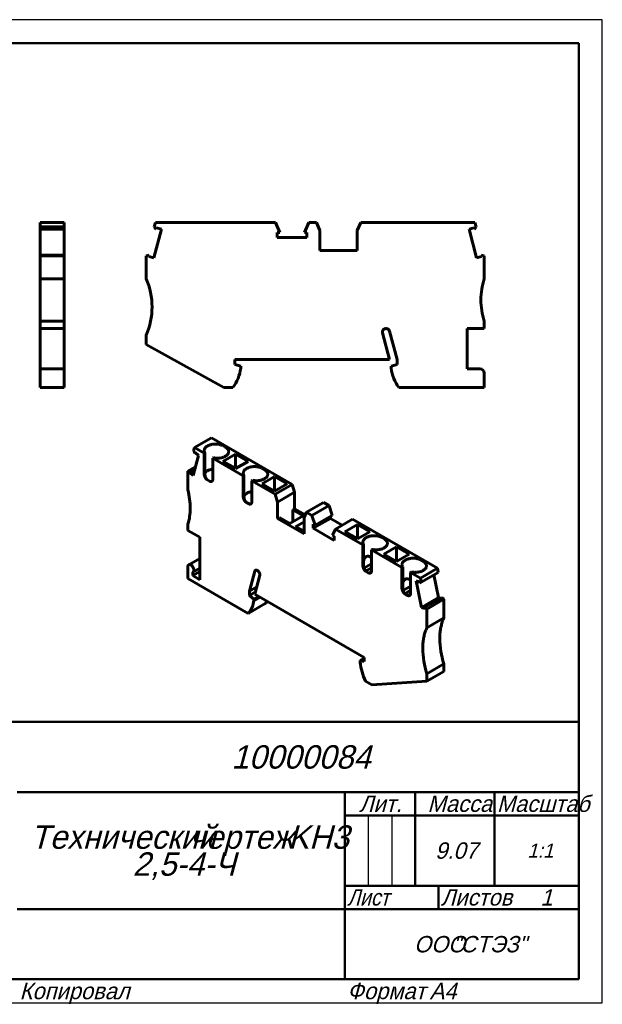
# Model space of a CAD drawing. Header units: millimetres. Extents: x 0 to 297, y 0 to 210.
# Tile 2 of 2: x 173 to 297, y 0 to 210. Entities that reach past the tile are written whole.
import ezdxf

# ---------------------------------------------------------------- set-up
doc = ezdxf.new("R2010")
doc.units = ezdxf.units.MM
doc.styles.add('TextStyle_2', font='T-FLEX Type A.TTF', dxfattribs={"oblique": 15, "height": 3.5})
doc.styles.add('TextStyle_4', font='T-FLEX Type A.TTF', dxfattribs={"width": 0.883061, "oblique": 15, "height": 3.5})
doc.styles.add('TextStyle_6', font='T-FLEX Type A.TTF', dxfattribs={"width": 0.98844, "oblique": 15, "height": 3.5})
doc.styles.add('TextStyle_7', font='T-FLEX Type A.TTF', dxfattribs={"oblique": 15, "height": 5})
doc.styles.add('TextStyle_8', font='T-FLEX Type A.TTF', dxfattribs={"oblique": 15, "height": 3})
doc.styles.add('TextStyle_9', font='T-FLEX Type A.TTF', dxfattribs={"oblique": 15, "height": 3.5})

# ---------------------------------------------------------------- blocks, each defined once
blk = doc.blocks.new('_FR1Страница_1')
at = {"color": 7, "linetype": 'Continuous', "lineweight": 25}
for p, q in [((297, 210), (0, 210)), ((297, 0), (297, 210)), ((247, 40), (247, 25)), ((252, 40), (252, 25)), ((242, 20), (292, 20)), ((262, 20), (262, 20)), ((0, 0), (297, 0))]:
    blk.add_line(p, q, dxfattribs=at)
at = {"color": 7, "linetype": 'Continuous', "lineweight": 50}
for p, q in [((20, 205), (292, 205)), ((292, 205), (292, 5)), ((107, 60), (292, 60)), ((172, 45), (292, 45)), ((242, 45), (242, 5)), ((257, 45), (257, 25)), ((274, 45), (274, 25)), ((242, 40), (292, 40)), ((242, 25), (292, 25)), ((262, 25), (262, 20)), ((172, 20), (292, 20)), ((292, 5), (20, 5))]:
    blk.add_line(p, q, dxfattribs=at)
at = {"color": 7, "oblique": 15}
for s, height, style, p in [('10000084', 5, 'TextStyle_7', (217.77, 50)), ('Лит.', 3.5, 'TextStyle_2', (245.03, 40.76)), ('Масса', 3.5, 'TextStyle_2', (259.65, 40.76)), ('Технический', 5, 'TextStyle_7', (174.83, 32.88)), ('KH3', 5, 'TextStyle_7', (229.88, 32.88)), ('чертеж', 5, 'TextStyle_7', (208.79, 32.88)), ('9.07', 3.5, 'TextStyle_2', (261.28, 30.75)), ('1:1', 3, 'TextStyle_8', (280.99, 31)), ('2,5-4-Ч', 5, 'TextStyle_7', (196.68, 27.12)), ('Листов', 3.5, 'TextStyle_2', (262.5, 20.75)), ('1', 3.5, 'TextStyle_9', (283.78, 20.75)), ('ООО', 3.5, 'TextStyle_2', (256.78, 10.75)), ('"СТЭЗ"', 3.5, 'TextStyle_2', (265.03, 10.75)), ('Копировал', 3.5, 'TextStyle_2', (172.5, 0.75)), ('Формат', 3.5, 'TextStyle_2', (242.5, 0.75)), ('A4', 3.5, 'TextStyle_2', (260.12, 0.75))]:
    blk.add_text(s, height=height, dxfattribs=dict(at, style=style)).set_placement(p)
for s, style, width, p in [('Масштаб', 'TextStyle_6', 0.98844, (274.5, 40.76)), ('Лист', 'TextStyle_4', 0.883061, (242.5, 20.75))]:
    blk.add_text(s, height=3.5, dxfattribs=dict(at, style=style, width=width)).set_placement(p)
blk = doc.blocks.new('Страница_1')
at = {"color": 7, "linetype": 'Continuous', "lineweight": 60}
for p, q in [((176.911, 166.677), (182.061, 166.677)), ((176.911, 166.677), (176.911, 165.714)), ((182.061, 166.677), (182.061, 165.714)), ((201.52, 166.677), (201.263, 165.714)), ((201.52, 166.677), (227.151, 166.677)), ((228.076, 164.572), (227.151, 166.677)), ((234.27, 166.677), (233.345, 164.572)), ((234.27, 166.677), (235.942, 166.677)), ((235.942, 166.677), (236.66, 164.977)), ((244.66, 164.977), (245.379, 166.677)), ((269.8, 166.677), (245.379, 166.677)), ((269.8, 166.677), (270.058, 165.714)), ((176.911, 165.714), (182.061, 165.714)), ((176.911, 165.281), (176.911, 165.714)), ((182.061, 165.281), (176.911, 165.281)), ((176.911, 165.268), (176.911, 165.279)), ((182.061, 165.268), (176.911, 165.268)), ((176.911, 159.7), (176.911, 165.268)), ((182.061, 165.281), (182.061, 165.714)), ((182.061, 165.279), (182.061, 165.268)), ((182.061, 159.7), (182.061, 165.268)), ((201.162, 159.158), (202.799, 165.268)), ((201.695, 165.281), (201.263, 165.714)), ((201.695, 165.281), (201.766, 165.544)), ((201.766, 165.544), (202.799, 165.268)), ((228.076, 164.572), (227.548, 164.572)), ((227.548, 164.572), (227.548, 163.502)), ((233.873, 164.572), (233.345, 164.572)), ((233.873, 163.502), (233.873, 164.572)), ((236.66, 160.677), (236.66, 164.977)), ((244.66, 164.977), (244.66, 160.677)), ((268.521, 165.268), (269.555, 165.544)), ((270.158, 159.158), (268.521, 165.268)), ((269.555, 165.544), (269.625, 165.281)), ((269.625, 165.281), (270.058, 165.714)), ((227.548, 163.502), (233.873, 163.502)), ((236.66, 160.677), (244.66, 160.677)), ((176.911, 159.698), (182.061, 159.698)), ((176.911, 159.698), (176.911, 159.527)), ((176.911, 154.627), (176.911, 159.527)), ((182.061, 159.527), (176.911, 159.527)), ((182.061, 159.698), (182.061, 159.527)), ((182.061, 154.627), (182.061, 159.527)), ((200.199, 159.698), (199.56, 159.527)), ((199.56, 159.527), (199.56, 154.627)), ((200.129, 159.435), (200.199, 159.698)), ((201.162, 159.158), (200.129, 159.435)), ((271.192, 159.435), (270.158, 159.158)), ((271.121, 159.698), (271.192, 159.435)), ((271.121, 159.698), (271.76, 159.527)), ((271.76, 154.627), (271.76, 159.527)), ((182.061, 154.627), (176.911, 154.627)), ((176.911, 150.127), (176.911, 154.627)), ((182.061, 150.127), (182.061, 154.627)), ((176.911, 145.627), (176.911, 150.127)), ((182.061, 145.627), (182.061, 150.127)), ((176.911, 145.627), (182.061, 145.627)), ((176.911, 144.027), (176.911, 145.627)), ((182.061, 144.027), (182.061, 145.627)), ((271.76, 144.027), (271.76, 145.627)), ((176.911, 135.427), (176.911, 144.027)), ((176.911, 144.027), (182.061, 144.027)), ((182.061, 135.429), (182.061, 144.027)), ((251.56, 137.427), (250.032, 143.131)), ((253.16, 137.427), (251.551, 143.434)), ((268.16, 135.427), (268.16, 144.027)), ((268.16, 144.027), (271.76, 144.027)), ((199.56, 142.627), (199.56, 140.627)), ((199.56, 140.627), (216.143, 131.427)), ((218.46, 137.427), (251.56, 137.427)), ((218.46, 136.327), (218.46, 137.427)), ((253.16, 137.427), (253.16, 136.327)), ((176.911, 134.527), (176.911, 135.427)), ((177.911, 135.427), (176.911, 135.427)), ((182.061, 135.427), (177.912, 135.427)), ((182.061, 135.427), (182.061, 134.527)), ((219.76, 135.979), (218.46, 136.327)), ((219.76, 135.527), (219.76, 135.979)), ((253.16, 136.327), (251.86, 135.979)), ((251.86, 135.979), (251.86, 135.527)), ((268.16, 135.427), (270.86, 135.427)), ((176.911, 131.427), (176.911, 134.527)), ((182.061, 131.427), (182.061, 134.527)), ((271.76, 131.427), (271.76, 134.527)), ((182.061, 131.427), (176.911, 131.427)), ((216.143, 131.427), (218.101, 131.427)), ((253.519, 131.427), (271.76, 131.427)), ((213.496, 120.701), (209.854, 118.599)), ((213.496, 120.701), (230.764, 110.731)), ((209.854, 118.599), (209.672, 117.918)), ((209.978, 117.388), (209.672, 117.918)), ((209.854, 118.599), (211.951, 117.388)), ((216.476, 118.695), (216.052, 118.94)), ((209.601, 112.606), (210.759, 116.926)), ((209.978, 117.388), (210.028, 117.574)), ((209.978, 117.388), (210.135, 117.479)), ((210.028, 117.574), (210.759, 116.926)), ((212.105, 117.477), (211.951, 117.388)), ((211.951, 112.897), (211.951, 117.388)), ((212.105, 112.987), (212.105, 117.477)), ((213.789, 116.327), (213.944, 116.416)), ((213.789, 116.327), (213.789, 111.836)), ((213.789, 116.327), (220.295, 112.571)), ((218.651, 117.194), (215.964, 115.643)), ((221.338, 115.643), (218.651, 117.194)), ((218.651, 117.194), (218.651, 114.092)), ((208.468, 113.561), (210.111, 114.509)), ((209.94, 113.872), (208.87, 113.254)), ((209.99, 114.058), (208.92, 113.44)), ((215.964, 115.643), (218.651, 114.092)), ((218.651, 114.092), (221.338, 115.643)), ((224.82, 113.877), (224.396, 114.122)), ((208.92, 113.44), (208.468, 113.561)), ((208.468, 109.56), (208.468, 113.561)), ((208.87, 113.254), (208.92, 113.44)), ((209.601, 112.606), (208.87, 113.254)), ((213.082, 111.428), (212.658, 111.673)), ((220.449, 112.66), (220.295, 112.571)), ((220.295, 108.08), (220.295, 112.571)), ((220.449, 108.169), (220.449, 112.66)), ((222.133, 111.509), (222.287, 111.599)), ((222.133, 111.509), (227.123, 108.629)), ((222.133, 111.509), (222.133, 107.019)), ((226.994, 112.377), (224.307, 110.826)), ((229.681, 110.826), (226.994, 112.377)), ((226.994, 112.377), (226.994, 109.274)), ((224.307, 110.826), (226.994, 109.274)), ((226.994, 109.274), (229.681, 110.826)), ((230.764, 110.731), (227.123, 108.629)), ((231.272, 109.05), (230.764, 110.731)), ((227.631, 106.947), (227.123, 108.629)), ((227.631, 106.947), (231.272, 109.05)), ((231.272, 109.05), (231.272, 105.539)), ((221.426, 106.61), (221.002, 106.855)), ((227.631, 106.947), (227.631, 103.436)), ((230.866, 105.304), (231.272, 105.539)), ((230.866, 105.304), (230.866, 102.732)), ((233.093, 104.018), (230.866, 105.304)), ((233.542, 104.229), (231.272, 105.539)), ((233.796, 104.776), (237.437, 106.878)), ((234.978, 104.093), (238.62, 106.196)), ((238.62, 106.196), (237.437, 106.878)), ((238.62, 106.196), (239.274, 104.1)), ((227.631, 103.436), (228.037, 103.671)), ((233.288, 100.17), (227.631, 103.436)), ((230.265, 102.385), (228.037, 103.671)), ((233.093, 104.018), (230.265, 102.385)), ((233.796, 104.776), (233.288, 103.681)), ((233.288, 100.17), (233.288, 103.681)), ((234.978, 104.093), (233.796, 104.776)), ((234.978, 104.093), (235.632, 101.997)), ((238.9, 103.441), (235.259, 101.339)), ((239.274, 104.1), (235.632, 101.997)), ((238.9, 103.441), (238.9, 103.884)), ((241.409, 101.993), (238.9, 103.441)), ((240.012, 101.187), (243.654, 103.289)), ((261.777, 92.826), (243.654, 103.289)), ((208.468, 100.905), (208.468, 102.212)), ((233.288, 102.742), (231.467, 101.691)), ((233.288, 100.64), (231.467, 101.691)), ((235.259, 101.339), (235.259, 102.213)), ((235.259, 102.213), (235.632, 101.997)), ((239.731, 98.757), (235.259, 101.339)), ((239.358, 99.846), (240.012, 101.187)), ((245.857, 97.813), (240.012, 101.187)), ((241.985, 100.619), (244.672, 102.171)), ((244.672, 99.068), (244.672, 102.171)), ((247.359, 100.619), (244.672, 102.171)), ((211.014, 99.435), (208.468, 100.905)), ((211.014, 90.372), (211.014, 99.435)), ((239.358, 99.846), (239.731, 99.63)), ((239.731, 99.63), (239.731, 98.757)), ((244.672, 99.068), (241.985, 100.619)), ((244.672, 99.068), (247.359, 100.619)), ((250.382, 99.119), (249.958, 99.364)), ((246.011, 97.902), (245.857, 97.813)), ((245.857, 93.322), (245.857, 97.813)), ((246.011, 97.902), (246.011, 93.411)), ((247.695, 96.751), (247.849, 96.84)), ((253.016, 97.353), (250.329, 95.802)), ((253.016, 94.251), (253.016, 97.353)), ((255.703, 95.802), (253.016, 97.353)), ((211.014, 94.923), (208.655, 93.56)), ((247.695, 96.751), (247.695, 92.261)), ((254.2, 92.995), (247.695, 96.751)), ((250.329, 95.802), (253.016, 94.251)), ((253.016, 94.251), (255.703, 95.802)), ((208.468, 90.617), (208.468, 93.148)), ((209.555, 92.002), (211.014, 92.844)), ((246.085, 92.845), (247.695, 93.775)), ((246.112, 92.748), (246.139, 92.725)), ((247.695, 92.923), (246.434, 92.194)), ((254.355, 93.084), (254.2, 92.995)), ((254.2, 88.505), (254.2, 92.995)), ((254.355, 93.084), (254.355, 88.594)), ((261.777, 92.826), (258.135, 90.724)), ((258.726, 94.302), (258.302, 94.547)), ((261.777, 92.826), (261.959, 91.935)), ((221.367, 83.17), (208.468, 90.617)), ((211.014, 92.087), (209.529, 91.23)), ((209.529, 91.23), (209.529, 91.988)), ((211.014, 90.372), (209.529, 91.23)), ((221.62, 87.923), (222.759, 92.17)), ((222.752, 87.27), (223.832, 91.303)), ((246.564, 92.097), (246.988, 91.852)), ((247.681, 92.109), (247.131, 91.792)), ((256.039, 91.934), (256.193, 92.023)), ((258.135, 90.724), (256.039, 91.934)), ((256.039, 91.934), (256.039, 87.443)), ((258.135, 90.724), (258.318, 89.832)), ((261.959, 91.935), (258.318, 89.832)), ((262.03, 86.541), (261.036, 91.401)), ((223.166, 88.815), (221.62, 87.923)), ((254.429, 88.028), (256.039, 88.957)), ((257.231, 90.095), (257.962, 89.899)), ((258.389, 84.438), (257.231, 90.095)), ((257.962, 89.899), (258.012, 89.655)), ((258.012, 89.655), (258.318, 89.832)), ((221.62, 87.923), (221.62, 87.025)), ((222.881, 87.753), (221.62, 87.025)), ((221.62, 87.025), (222.54, 86.21)), ((222.54, 86.21), (223.564, 86.801)), ((223.883, 86.616), (222.54, 85.841)), ((246.157, 73.757), (222.752, 87.27)), ((254.456, 87.93), (254.483, 87.908)), ((256.039, 88.105), (254.778, 87.377)), ((254.907, 87.28), (255.332, 87.035)), ((256.025, 87.292), (255.475, 86.975)), ((258.389, 84.438), (262.03, 86.541)), ((259.07, 84.486), (262.711, 86.588)), ((262.03, 86.541), (262.439, 86.431)), ((262.711, 86.588), (263.163, 86.188)), ((225.008, 85.273), (221.367, 83.17)), ((222.54, 86.21), (222.54, 85.841)), ((259.119, 84.242), (258.389, 84.438)), ((259.07, 84.486), (259.521, 84.085)), ((259.07, 84.486), (259.119, 84.242)), ((259.521, 84.085), (263.163, 86.188)), ((263.163, 86.188), (263.163, 82.187)), ((259.521, 84.085), (259.521, 80.084)), ((263.163, 82.187), (259.521, 80.084)), ((245.238, 73.105), (246.157, 73.636)), ((246.157, 72.859), (246.157, 73.757)), ((245.238, 73.105), (246.157, 72.859)), ((245.238, 72.736), (245.238, 73.105)), ((263.163, 72.389), (259.521, 70.287)), ((263.163, 72.389), (263.163, 70.756)), ((263.163, 70.756), (259.521, 68.654)), ((259.521, 70.287), (259.521, 68.654)), ((247.796, 67.911), (246.411, 68.711)), ((259.521, 68.654), (247.796, 67.911))]:
    blk.add_line(p, q, dxfattribs=at)
at = {"color": 7, "lineweight": 60, "flags": 128}
for points in [[(212.105, 117.477), (212.061, 117.552), (212.025, 117.628), (211.996, 117.706), (211.974, 117.784), (211.961, 117.862), (211.955, 117.941), (211.957, 118.02), (211.967, 118.099), (211.985, 118.178), (212.01, 118.255), (212.043, 118.332), (212.084, 118.407), (212.132, 118.481), (212.187, 118.554), (212.249, 118.624), (212.318, 118.692), (212.394, 118.758), (212.476, 118.822), (212.564, 118.882), (212.658, 118.94)], [(212.658, 118.94), (212.756, 118.993), (212.859, 119.043), (212.966, 119.09), (213.078, 119.133), (213.194, 119.172), (213.314, 119.208), (213.436, 119.24), (213.562, 119.268), (213.691, 119.291), (213.821, 119.311), (213.953, 119.326), (214.086, 119.337), (214.22, 119.343), (214.355, 119.345), (214.489, 119.343), (214.624, 119.337), (214.757, 119.326), (214.889, 119.311), (215.019, 119.291), (215.148, 119.268), (215.273, 119.24), (215.396, 119.208), (215.516, 119.172), (215.632, 119.133), (215.744, 119.09), (215.851, 119.043), (215.954, 118.993), (216.052, 118.94)], [(216.476, 116.735), (216.569, 116.791), (216.656, 116.851), (216.737, 116.913), (216.811, 116.978), (216.88, 117.045), (216.942, 117.114), (216.996, 117.185), (217.044, 117.257), (217.085, 117.331), (217.119, 117.406), (217.145, 117.483), (217.164, 117.56), (217.175, 117.637), (217.179, 117.715), (217.175, 117.792), (217.164, 117.87), (217.145, 117.947), (217.119, 118.023), (217.085, 118.098), (217.044, 118.172), (216.996, 118.245), (216.942, 118.316), (216.88, 118.385), (216.811, 118.452), (216.737, 118.517), (216.656, 118.579), (216.569, 118.638), (216.476, 118.695)], [(213.944, 116.416), (214.073, 116.39), (214.205, 116.369), (214.339, 116.353), (214.474, 116.34), (214.61, 116.333), (214.747, 116.329), (214.884, 116.33), (215.021, 116.336), (215.156, 116.346), (215.291, 116.361), (215.424, 116.38), (215.555, 116.403), (215.683, 116.431), (215.808, 116.463), (215.93, 116.499), (216.048, 116.539), (216.162, 116.582), (216.272, 116.63), (216.377, 116.681), (216.476, 116.735)], [(212.105, 113.134), (212.138, 113.183), (212.193, 113.254), (212.254, 113.323), (212.323, 113.39), (212.398, 113.454), (212.479, 113.516), (212.565, 113.576), (212.658, 113.632)], [(212.658, 113.632), (212.756, 113.686), (212.859, 113.736), (212.966, 113.783), (213.078, 113.826), (213.194, 113.865), (213.314, 113.901), (213.436, 113.933), (213.562, 113.96), (213.691, 113.984), (213.789, 113.999)], [(220.449, 112.66), (220.405, 112.735), (220.368, 112.811), (220.339, 112.888), (220.318, 112.966), (220.305, 113.045), (220.299, 113.124), (220.301, 113.203), (220.311, 113.282), (220.329, 113.36), (220.354, 113.438), (220.387, 113.515), (220.427, 113.59), (220.475, 113.664), (220.531, 113.736), (220.593, 113.807), (220.662, 113.875), (220.737, 113.941), (220.82, 114.004), (220.908, 114.065), (221.002, 114.122)], [(221.002, 114.122), (221.1, 114.176), (221.202, 114.226), (221.31, 114.272), (221.422, 114.316), (221.538, 114.355), (221.657, 114.391), (221.78, 114.423), (221.906, 114.45), (222.034, 114.474), (222.165, 114.493), (222.297, 114.508), (222.43, 114.519), (222.564, 114.526), (222.699, 114.528), (222.833, 114.526), (222.967, 114.519), (223.101, 114.508), (223.233, 114.493), (223.363, 114.474), (223.491, 114.45), (223.617, 114.423), (223.74, 114.391), (223.86, 114.355), (223.976, 114.316), (224.088, 114.272), (224.195, 114.226), (224.298, 114.176), (224.396, 114.122)], [(224.82, 111.918), (224.913, 111.974), (224.999, 112.034), (225.08, 112.096), (225.155, 112.16), (225.224, 112.227), (225.285, 112.296), (225.34, 112.367), (225.388, 112.44), (225.429, 112.514), (225.463, 112.589), (225.489, 112.665), (225.508, 112.742), (225.519, 112.82), (225.523, 112.897), (225.519, 112.975), (225.508, 113.053), (225.489, 113.13), (225.463, 113.206), (225.429, 113.281), (225.388, 113.355), (225.34, 113.428), (225.285, 113.499), (225.224, 113.568), (225.155, 113.635), (225.08, 113.699), (224.999, 113.761), (224.913, 113.821), (224.82, 113.877)], [(211.951, 112.897), (211.953, 112.832), (211.959, 112.765), (211.97, 112.696), (211.985, 112.625), (212.005, 112.554), (212.028, 112.482), (212.055, 112.411), (212.086, 112.34), (212.12, 112.269), (212.158, 112.201), (212.199, 112.133), (212.242, 112.069), (212.288, 112.006), (212.337, 111.947), (212.387, 111.891), (212.439, 111.839), (212.493, 111.791), (212.547, 111.747), (212.602, 111.707), (212.658, 111.673)], [(212.105, 112.987), (212.106, 112.931), (212.108, 112.874), (212.113, 112.814), (212.119, 112.753), (212.126, 112.69), (212.136, 112.627), (212.15, 112.55), (212.166, 112.473), (212.185, 112.396), (212.208, 112.319), (212.233, 112.244), (212.261, 112.171), (212.293, 112.1), (212.328, 112.032), (212.366, 111.967), (212.407, 111.906), (212.444, 111.858), (212.483, 111.814), (212.524, 111.773), (212.567, 111.735), (212.612, 111.702), (212.658, 111.673)], [(213.082, 111.428), (213.133, 111.4), (213.184, 111.377), (213.235, 111.359), (213.284, 111.345), (213.333, 111.336), (213.38, 111.332), (213.425, 111.332), (213.469, 111.337), (213.511, 111.348), (213.551, 111.362), (213.588, 111.382), (213.622, 111.405), (213.654, 111.434), (213.682, 111.466), (213.708, 111.503), (213.73, 111.543), (213.749, 111.587), (213.764, 111.635), (213.776, 111.686), (213.784, 111.74)], [(222.287, 111.599), (222.417, 111.573), (222.549, 111.552), (222.683, 111.535), (222.818, 111.523), (222.954, 111.515), (223.091, 111.512), (223.228, 111.513), (223.365, 111.519), (223.5, 111.529), (223.635, 111.544), (223.768, 111.563), (223.898, 111.586), (224.027, 111.614), (224.152, 111.646), (224.274, 111.682), (224.392, 111.721), (224.506, 111.765), (224.616, 111.812), (224.721, 111.863), (224.82, 111.918)], [(220.295, 108.08), (220.297, 108.015), (220.303, 107.947), (220.314, 107.878), (220.329, 107.808), (220.348, 107.737), (220.372, 107.665), (220.399, 107.593), (220.43, 107.522), (220.464, 107.452), (220.502, 107.383), (220.542, 107.316), (220.586, 107.251), (220.632, 107.189), (220.681, 107.13), (220.731, 107.074), (220.783, 107.021), (220.837, 106.973), (220.891, 106.929), (220.946, 106.89), (221.002, 106.855)], [(220.449, 108.316), (220.481, 108.365), (220.536, 108.436), (220.598, 108.505), (220.667, 108.572), (220.741, 108.637), (220.822, 108.699), (220.909, 108.758), (221.002, 108.815)], [(220.449, 108.169), (220.45, 108.114), (220.452, 108.056), (220.457, 107.997), (220.462, 107.935), (220.47, 107.873), (220.48, 107.809), (220.493, 107.733), (220.51, 107.655), (220.529, 107.578), (220.552, 107.502), (220.577, 107.427), (220.605, 107.354), (220.637, 107.283), (220.672, 107.215), (220.71, 107.15), (220.751, 107.089), (220.788, 107.041), (220.827, 106.996), (220.868, 106.955), (220.911, 106.918), (220.956, 106.885), (221.002, 106.855)], [(221.002, 108.815), (221.1, 108.868), (221.202, 108.919), (221.31, 108.965), (221.422, 109.008), (221.538, 109.048), (221.657, 109.084), (221.78, 109.115), (221.906, 109.143), (222.034, 109.167), (222.133, 109.181)], [(221.426, 106.61), (221.477, 106.583), (221.528, 106.56), (221.578, 106.542), (221.628, 106.528), (221.677, 106.519), (221.724, 106.514), (221.769, 106.515), (221.813, 106.52), (221.855, 106.53), (221.895, 106.545), (221.932, 106.564), (221.966, 106.588), (221.998, 106.616), (222.026, 106.649), (222.052, 106.685), (222.074, 106.726), (222.093, 106.77), (222.108, 106.818), (222.12, 106.868), (222.128, 106.922)], [(246.011, 97.902), (245.967, 97.977), (245.93, 98.053), (245.901, 98.13), (245.88, 98.208), (245.867, 98.287), (245.861, 98.366), (245.863, 98.445), (245.873, 98.524), (245.891, 98.602), (245.916, 98.68), (245.949, 98.756), (245.989, 98.832), (246.037, 98.906), (246.092, 98.978), (246.155, 99.049), (246.224, 99.117), (246.299, 99.183), (246.381, 99.246), (246.47, 99.307), (246.564, 99.364)], [(246.564, 99.364), (246.661, 99.417), (246.764, 99.468), (246.872, 99.514), (246.984, 99.557), (247.1, 99.597), (247.219, 99.633), (247.342, 99.664), (247.468, 99.692), (247.596, 99.716), (247.727, 99.735), (247.859, 99.75), (247.992, 99.761), (248.126, 99.768), (248.261, 99.77), (248.395, 99.768), (248.529, 99.761), (248.663, 99.75), (248.795, 99.735), (248.925, 99.716), (249.053, 99.692), (249.179, 99.664), (249.302, 99.633), (249.422, 99.597), (249.538, 99.557), (249.649, 99.514), (249.757, 99.468), (249.86, 99.417), (249.958, 99.364)], [(250.382, 97.159), (250.474, 97.216), (250.561, 97.275), (250.642, 97.337), (250.717, 97.402), (250.785, 97.469), (250.847, 97.538), (250.902, 97.609), (250.95, 97.682), (250.991, 97.756), (251.025, 97.831), (251.051, 97.907), (251.07, 97.984), (251.081, 98.062), (251.085, 98.139), (251.081, 98.217), (251.07, 98.294), (251.051, 98.371), (251.025, 98.448), (250.991, 98.523), (250.95, 98.597), (250.902, 98.67), (250.847, 98.74), (250.785, 98.81), (250.717, 98.876), (250.642, 98.941), (250.561, 99.003), (250.474, 99.063), (250.382, 99.119)], [(247.849, 96.84), (247.979, 96.815), (248.111, 96.794), (248.245, 96.777), (248.38, 96.765), (248.516, 96.757), (248.653, 96.754), (248.79, 96.755), (248.926, 96.761), (249.062, 96.771), (249.197, 96.786), (249.33, 96.805), (249.46, 96.828), (249.589, 96.856), (249.714, 96.887), (249.836, 96.923), (249.954, 96.963), (250.068, 97.007), (250.178, 97.054), (250.282, 97.105), (250.382, 97.159)], [(246.564, 95.304), (246.51, 95.269), (246.458, 95.23), (246.407, 95.184), (246.358, 95.133), (246.311, 95.076), (246.266, 95.014), (246.223, 94.946), (246.182, 94.873), (246.143, 94.794), (246.107, 94.71), (246.073, 94.621), (246.041, 94.526), (246.011, 94.424)], [(247.695, 95.056), (247.669, 95.077), (247.587, 95.137), (247.507, 95.192), (247.427, 95.24), (247.348, 95.281), (247.275, 95.315), (247.202, 95.343), (247.131, 95.365), (247.061, 95.381), (246.993, 95.391), (246.926, 95.395), (246.861, 95.394), (246.798, 95.387), (246.736, 95.374), (246.677, 95.356), (246.619, 95.333), (246.564, 95.304)], [(254.907, 94.547), (255.005, 94.6), (255.108, 94.65), (255.216, 94.697), (255.328, 94.74), (255.444, 94.78), (255.563, 94.815), (255.686, 94.847), (255.812, 94.875), (255.94, 94.898), (256.07, 94.918), (256.203, 94.933), (256.336, 94.944), (256.47, 94.95), (256.605, 94.953), (256.739, 94.95), (256.873, 94.944), (257.007, 94.933), (257.139, 94.918), (257.269, 94.898), (257.397, 94.875), (257.523, 94.847), (257.646, 94.815), (257.765, 94.78), (257.881, 94.74), (257.993, 94.697), (258.101, 94.65), (258.204, 94.6), (258.302, 94.547)], [(209.741, 92.414), (209.739, 92.472), (209.733, 92.533), (209.723, 92.595), (209.71, 92.659), (209.693, 92.723), (209.672, 92.787), (209.647, 92.852), (209.62, 92.916), (209.589, 92.979), (209.555, 93.041), (209.518, 93.101), (209.479, 93.16), (209.437, 93.216), (209.394, 93.269), (209.348, 93.319), (209.301, 93.366), (209.253, 93.41), (209.204, 93.449), (209.155, 93.485), (209.105, 93.516), (209.055, 93.542), (209.005, 93.564), (208.956, 93.581), (208.908, 93.593), (208.861, 93.601), (208.816, 93.603), (208.772, 93.6), (208.731, 93.591), (208.691, 93.578), (208.655, 93.56), (208.621, 93.538), (208.59, 93.51), (208.562, 93.478), (208.538, 93.442), (208.517, 93.402), (208.499, 93.358), (208.486, 93.31), (208.476, 93.259), (208.47, 93.205), (208.468, 93.148)], [(246.564, 92.097), (246.512, 92.129), (246.462, 92.165), (246.411, 92.204), (246.362, 92.248), (246.313, 92.295), (246.266, 92.345), (246.22, 92.398), (246.176, 92.454), (246.135, 92.512), (246.095, 92.573), (246.058, 92.635), (246.024, 92.699), (245.992, 92.763), (245.963, 92.829), (245.938, 92.895), (245.916, 92.961), (245.897, 93.027), (245.882, 93.092), (245.87, 93.156), (245.862, 93.219)], [(246.014, 93.307), (246.018, 93.241), (246.025, 93.173), (246.034, 93.104), (246.045, 93.034), (246.058, 92.962), (246.073, 92.891), (246.091, 92.82), (246.112, 92.75), (246.135, 92.68), (246.16, 92.612), (246.189, 92.546), (246.22, 92.482), (246.254, 92.421), (246.29, 92.363), (246.33, 92.308), (246.372, 92.257), (246.417, 92.21), (246.463, 92.167), (246.513, 92.13), (246.564, 92.097)], [(246.139, 92.725), (246.203, 92.598), (246.267, 92.471), (246.332, 92.345), (246.389, 92.239)], [(254.355, 93.084), (254.311, 93.159), (254.274, 93.235), (254.245, 93.313), (254.224, 93.391), (254.21, 93.469), (254.205, 93.548), (254.207, 93.627), (254.217, 93.706), (254.234, 93.785), (254.26, 93.862), (254.293, 93.939), (254.333, 94.015), (254.381, 94.089), (254.436, 94.161), (254.499, 94.231), (254.568, 94.3), (254.643, 94.365), (254.725, 94.429), (254.813, 94.489), (254.907, 94.547)], [(258.726, 92.342), (258.818, 92.399), (258.905, 92.458), (258.986, 92.52), (259.061, 92.585), (259.129, 92.652), (259.191, 92.721), (259.246, 92.792), (259.294, 92.864), (259.335, 92.938), (259.369, 93.014), (259.395, 93.09), (259.414, 93.167), (259.425, 93.244), (259.429, 93.322), (259.425, 93.4), (259.414, 93.477), (259.395, 93.554), (259.369, 93.63), (259.335, 93.706), (259.294, 93.78), (259.246, 93.852), (259.191, 93.923), (259.129, 93.992), (259.061, 94.059), (258.986, 94.124), (258.905, 94.186), (258.818, 94.245), (258.726, 94.302)], [(209.529, 91.988), (209.561, 92.005), (209.591, 92.026), (209.619, 92.051), (209.644, 92.079), (209.666, 92.111), (209.686, 92.146), (209.702, 92.184), (209.716, 92.225), (209.727, 92.268), (209.735, 92.315), (209.739, 92.363), (209.741, 92.414)], [(223.467, 92.218), (223.431, 92.25), (223.394, 92.28), (223.356, 92.307), (223.319, 92.331), (223.281, 92.352), (223.244, 92.371), (223.206, 92.386), (223.169, 92.398), (223.133, 92.408), (223.098, 92.413), (223.063, 92.416), (223.029, 92.416), (222.997, 92.412), (222.966, 92.405), (222.937, 92.394), (222.909, 92.381), (222.883, 92.365), (222.859, 92.345), (222.837, 92.323), (222.816, 92.297), (222.799, 92.269), (222.783, 92.239), (222.77, 92.206), (222.759, 92.17)], [(223.849, 91.441), (223.848, 91.49), (223.842, 91.54), (223.834, 91.592), (223.822, 91.645), (223.807, 91.698), (223.788, 91.752), (223.767, 91.805), (223.742, 91.858), (223.715, 91.91), (223.686, 91.96), (223.654, 92.009), (223.62, 92.056), (223.584, 92.101), (223.546, 92.143), (223.507, 92.182), (223.467, 92.218)], [(247.695, 92.261), (247.693, 92.198), (247.686, 92.138), (247.675, 92.081), (247.66, 92.028), (247.641, 91.979), (247.618, 91.934), (247.591, 91.894), (247.56, 91.859), (247.526, 91.828), (247.488, 91.803), (247.447, 91.783), (247.404, 91.768), (247.357, 91.759), (247.309, 91.756), (247.258, 91.758), (247.206, 91.766), (247.153, 91.78), (247.099, 91.798), (247.043, 91.823), (246.988, 91.852)], [(247.519, 91.824), (247.511, 91.82), (247.457, 91.799), (247.4, 91.783), (247.342, 91.774), (247.283, 91.771), (247.233, 91.773), (247.183, 91.78), (247.133, 91.791), (247.084, 91.807), (247.035, 91.827), (246.988, 91.852)], [(254.907, 90.486), (254.854, 90.452), (254.801, 90.412), (254.751, 90.367), (254.702, 90.316), (254.655, 90.259), (254.61, 90.197), (254.567, 90.129), (254.526, 90.056), (254.487, 89.977), (254.451, 89.893), (254.416, 89.803), (254.385, 89.709), (254.355, 89.606)], [(256.039, 90.238), (256.013, 90.26), (255.931, 90.32), (255.851, 90.374), (255.771, 90.422), (255.692, 90.464), (255.619, 90.497), (255.546, 90.525), (255.475, 90.547), (255.405, 90.563), (255.337, 90.574), (255.27, 90.578), (255.205, 90.577), (255.142, 90.57), (255.08, 90.557), (255.021, 90.539), (254.963, 90.515), (254.907, 90.486)], [(256.193, 92.023), (256.323, 91.998), (256.455, 91.977), (256.589, 91.96), (256.724, 91.948), (256.86, 91.94), (256.997, 91.936), (257.134, 91.938), (257.27, 91.943), (257.406, 91.954), (257.541, 91.968), (257.673, 91.987), (257.804, 92.011), (257.932, 92.038), (258.058, 92.07), (258.18, 92.106), (258.298, 92.146), (258.412, 92.19), (258.522, 92.237), (258.626, 92.288), (258.726, 92.342)], [(254.907, 87.28), (254.856, 87.312), (254.805, 87.347), (254.755, 87.387), (254.705, 87.431), (254.657, 87.477), (254.61, 87.528), (254.564, 87.581), (254.52, 87.637), (254.478, 87.695), (254.439, 87.755), (254.402, 87.818), (254.367, 87.881), (254.336, 87.946), (254.307, 88.011), (254.282, 88.077), (254.26, 88.144), (254.241, 88.209), (254.225, 88.275), (254.214, 88.339), (254.206, 88.402)], [(254.358, 88.49), (254.362, 88.424), (254.369, 88.356), (254.377, 88.287), (254.388, 88.216), (254.402, 88.145), (254.417, 88.074), (254.435, 88.003), (254.456, 87.932), (254.479, 87.863), (254.504, 87.795), (254.533, 87.729), (254.564, 87.665), (254.598, 87.604), (254.634, 87.546), (254.674, 87.491), (254.716, 87.44), (254.76, 87.393), (254.807, 87.35), (254.856, 87.312), (254.907, 87.28)], [(254.483, 87.908), (254.546, 87.781), (254.611, 87.654), (254.676, 87.527), (254.733, 87.421)], [(256.039, 87.443), (256.037, 87.38), (256.03, 87.32), (256.019, 87.264), (256.004, 87.211), (255.985, 87.162), (255.962, 87.117), (255.935, 87.077), (255.904, 87.041), (255.869, 87.011), (255.832, 86.985), (255.791, 86.965), (255.747, 86.951), (255.701, 86.942), (255.653, 86.939), (255.602, 86.941), (255.55, 86.949), (255.497, 86.962), (255.442, 86.981), (255.387, 87.005), (255.332, 87.035)], [(255.863, 87.006), (255.855, 87.002), (255.801, 86.981), (255.744, 86.966), (255.686, 86.956), (255.626, 86.953), (255.577, 86.956), (255.527, 86.962), (255.477, 86.974), (255.428, 86.99), (255.379, 87.01), (255.332, 87.035)], [(221.367, 83.17), (221.467, 83.28), (221.564, 83.395), (221.657, 83.515), (221.746, 83.64), (221.831, 83.77), (221.91, 83.902), (221.986, 84.039), (222.057, 84.181), (222.124, 84.327), (222.188, 84.48), (222.248, 84.638), (222.304, 84.799), (222.354, 84.966), (222.401, 85.136), (222.442, 85.306), (222.479, 85.481), (222.512, 85.659), (222.54, 85.841)], [(225.008, 85.273), (225.109, 85.382), (225.206, 85.497), (225.299, 85.617), (225.388, 85.742), (225.39, 85.746)], [(263.163, 82.187), (263.068, 81.982), (262.978, 81.771), (262.893, 81.556), (262.814, 81.335), (262.74, 81.108), (262.672, 80.881), (262.61, 80.65), (262.553, 80.413), (262.501, 80.172), (262.454, 79.923), (262.412, 79.669), (262.376, 79.41), (262.346, 79.148), (262.321, 78.881), (262.302, 78.616), (262.288, 78.347), (262.28, 78.075), (262.277, 77.799)], [(259.521, 80.084), (259.426, 79.879), (259.336, 79.669), (259.252, 79.453), (259.172, 79.232), (259.098, 79.006), (259.031, 78.779), (258.968, 78.547), (258.911, 78.311), (258.86, 78.07), (258.812, 77.82), (258.771, 77.566), (258.735, 77.308), (258.704, 77.045), (258.679, 76.779), (258.66, 76.514), (258.647, 76.245), (258.639, 75.972), (258.636, 75.697)]]:
    blk.add_lwpolyline(points, dxfattribs=at)
at = {"color": 7, "linetype": 'Continuous', "lineweight": 60}
for centre, radius, start, end in [((185.813, 148.627), 15, 360, 23.57818), ((286.069, 150.127), 15, 162.5424, 180), ((286.069, 150.127), 15, 180, 197.4576), ((185.813, 148.627), 15, 336.42182, 360), ((250.708, 143.312), 0.7, 103.20048, 180), ((250.708, 143.312), 0.7, 179.99999, 195), ((250.778, 143.227), 0.8, 15, 106.68328), ((210.366, 136.942), 9.5, 324.50968, 351.4318), ((261.254, 136.942), 9.5, 188.5682, 215.49032), ((270.86, 134.527), 0.9, 0, 90), ((212.932, 111.834), 0.858, 353.64374, 0.10127), ((191.552, 105.463), 17.406, 0.46413, 13.61508), ((213.375, 111.913), 0.567, 238.90992, 294.78451), ((197.862, 105.47), 11.095, 342.91987, 0.6891), ((221.719, 107.096), 0.567, 238.90989, 294.78451), ((221.275, 107.017), 0.858, 353.64374, 0.10127), ((246.886, 93.323), 1.03, 180.08434, 185.8001), ((247.97, 93.413), 1.959, 180.05882, 183.10009), ((223.313, 91.436), 0.536, 345.58165, 0.50146), ((255.23, 88.506), 1.03, 180.08434, 185.8001), ((256.314, 88.596), 1.959, 180.05882, 183.10009), ((280.798, 78.053), 18.522, 180.78466, 197.80572), ((277.156, 75.95), 18.522, 180.78466, 197.80572), ((259.033, 74.573), 13.917, 187.58588, 204.91149)]:
    blk.add_arc(centre, radius, start, end, dxfattribs=at)
blk.add_blockref('_FR1Страница_1', (0, 0))

msp = doc.modelspace()

# ---------------------------------------------------------------- block references
msp.add_blockref('Страница_1', (0, 0))

doc.saveas('drawing.dxf')
